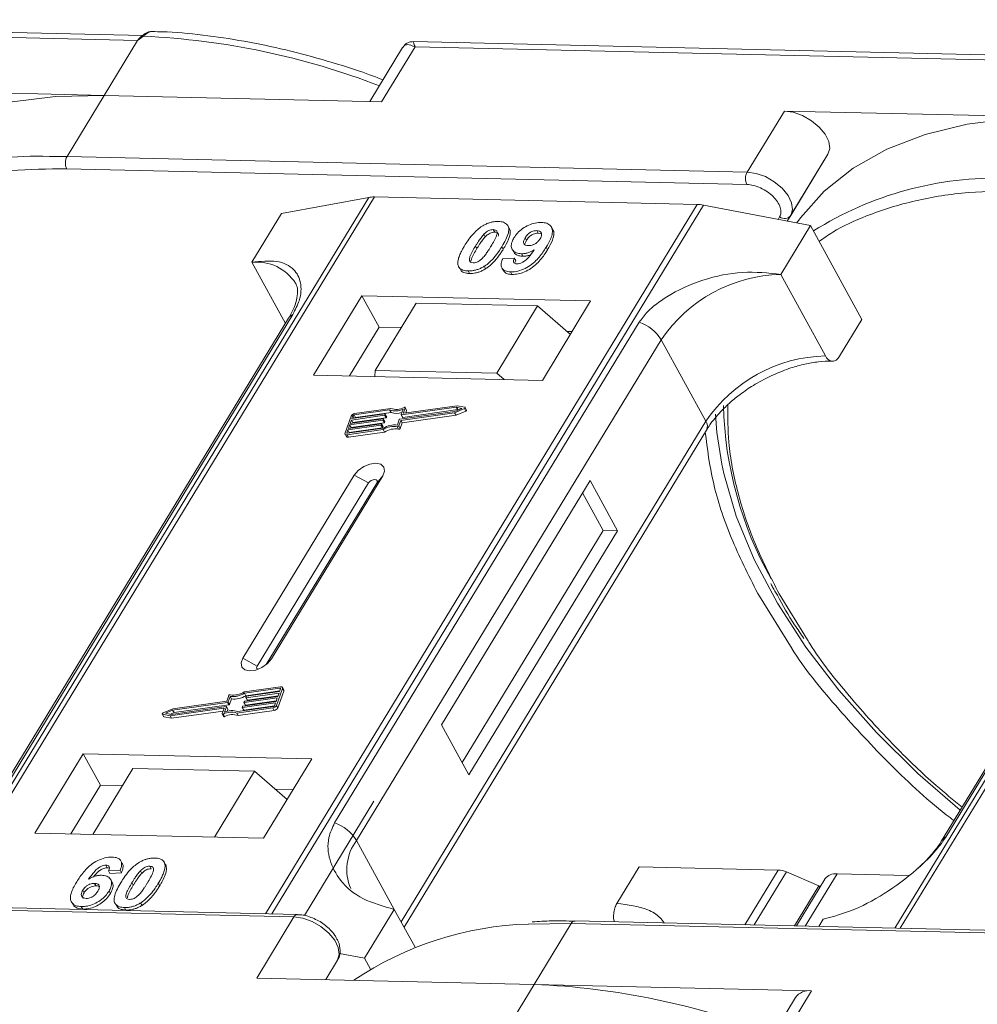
# Model space of a CAD drawing. Header units: millimetres. Extents: x -956 to 636, y -192 to 923.
# Tile 60 of 75: x 309 to 347, y 725 to 764. Entities that reach past the tile are written whole.
import ezdxf

# ---------------------------------------------------------------- set-up
doc = ezdxf.new("R2010")
doc.units = ezdxf.units.MM

msp = doc.modelspace()

# ---------------------------------------------------------------- linework, layer by layer
at = {"color": 7, "linetype": 'Continuous', "lineweight": 15}
for p, q in [((313.938, 763.548), (286.309, 764.182)), ((286.387, 763.974), (313.733, 763.347)), ((313.733, 763.347), (312.389, 761.137)), ((313.972, 763.515), (313.733, 763.347)), ((324.387, 763.061), (323.067, 760.892)), ((323.543, 760.881), (324.888, 763.091)), ((352.439, 762.665), (324.81, 763.299)), ((324.888, 763.091), (352.234, 762.463)), ((312.389, 761.137), (301.234, 761.393)), ((310.895, 758.682), (312.389, 761.137)), ((312.389, 761.137), (323.543, 760.881)), ((339.735, 760.509), (338.241, 758.054)), ((350.89, 760.254), (339.735, 760.509)), ((310.895, 758.682), (310.184, 758.687)), ((338.241, 758.054), (310.895, 758.682)), ((341.49, 758.769), (339.855, 756.082)), ((339.996, 756.314), (341.49, 758.769)), ((310.883, 758.184), (338.23, 757.557)), ((323.026, 757.037), (305.681, 728.533)), ((305.897, 728.528), (323.254, 757.054)), ((319.524, 756.392), (323.026, 757.037)), ((323.254, 757.054), (336.228, 756.756)), ((336.228, 756.756), (318.87, 728.23)), ((319.136, 728.224), (336.481, 756.728)), ((336.481, 756.728), (340.786, 755.904)), ((319.524, 756.392), (318.329, 754.428)), ((339.546, 756.251), (339.486, 756.153)), ((339.855, 756.083), (339.996, 756.314)), ((328.673, 755.798), (328.618, 755.899)), ((330.423, 755.746), (330.368, 755.847)), ((339.591, 753.94), (340.786, 755.904)), ((340.786, 755.904), (342.855, 752.122)), ((361.527, 756.153), (344.183, 727.65)), ((344.398, 727.645), (361.755, 756.17)), ((327.657, 755.555), (327.713, 755.454)), ((328.035, 755.741), (328.09, 755.641)), ((329.838, 755.6), (329.783, 755.701)), ((329.838, 755.6), (329.94, 755.58)), ((327.32, 755.082), (327.375, 754.981)), ((328.434, 754.953), (328.378, 755.054)), ((329.315, 755.414), (329.37, 755.313)), ((328.791, 754.95), (328.847, 754.849)), ((329.164, 754.771), (329.219, 754.67)), ((330.212, 754.929), (330.157, 755.03)), ((318.329, 754.428), (319.674, 751.968)), ((327.669, 754.267), (327.724, 754.166)), ((328.411, 754.567), (328.878, 754.599)), ((328.878, 754.599), (328.934, 754.498)), ((326.684, 754.189), (326.739, 754.088)), ((327.024, 754.079), (327.079, 753.979)), ((328.383, 754.195), (328.438, 754.094)), ((328.73, 754.04), (328.785, 753.939)), ((341.384, 750.662), (339.591, 753.94)), ((322.753, 753.082), (320.811, 749.89)), ((331.948, 752.871), (322.753, 753.082)), ((322.753, 753.082), (323.443, 751.821)), ((324.931, 752.783), (323.288, 750.082)), ((329.816, 752.671), (324.931, 752.783)), ((328.172, 749.97), (329.816, 752.671)), ((329.816, 752.671), (331.131, 751.529)), ((330.006, 749.679), (331.948, 752.871)), ((307.727, 732.201), (319.977, 752.333)), ((319.806, 752.184), (307.555, 732.052)), ((333.9, 752.014), (321.65, 731.881)), ((341.959, 750.649), (342.855, 752.122)), ((323.443, 751.821), (322.248, 749.857)), ((324.334, 751.801), (323.443, 751.821)), ((331.201, 751.643), (330.995, 751.648)), ((322.536, 731.18), (334.787, 751.312)), ((336.58, 748.034), (334.787, 751.312)), ((358.307, 751.301), (346.057, 731.168)), ((346.228, 731.317), (358.478, 751.45)), ((320.811, 749.89), (330.006, 749.679)), ((323.288, 750.082), (323.269, 749.834)), ((328.172, 749.97), (323.288, 750.082)), ((328.467, 749.715), (328.172, 749.97)), ((322.349, 748.141), (323.678, 748.329)), ((323.867, 748.491), (322.437, 748.288)), ((323.911, 748.551), (322.457, 748.345)), ((322.492, 748.187), (323.923, 748.39)), ((323.691, 748.318), (323.681, 748.29)), ((323.746, 748.224), (323.691, 748.325)), ((323.746, 748.217), (323.691, 748.318)), ((323.923, 748.39), (323.867, 748.491)), ((324.278, 748.119), (326.486, 748.432)), ((324.313, 748.07), (326.48, 748.377)), ((324.326, 748.3), (324.405, 748.52)), ((326.547, 748.602), (324.339, 748.289)), ((324.394, 748.188), (326.602, 748.501)), ((324.42, 748.368), (324.493, 748.573)), ((324.426, 748.356), (324.42, 748.368)), ((326.582, 748.661), (324.433, 748.356)), ((324.548, 748.487), (324.493, 748.587)), ((324.493, 748.573), (324.548, 748.472)), ((324.511, 748.367), (324.548, 748.472)), ((326.48, 748.377), (326.873, 748.543)), ((326.535, 748.277), (326.48, 748.377)), ((326.486, 748.432), (326.775, 748.554)), ((326.535, 748.277), (326.929, 748.442)), ((326.775, 748.554), (326.547, 748.602)), ((326.602, 748.501), (326.547, 748.602)), ((326.892, 748.595), (326.582, 748.661)), ((326.602, 748.501), (326.634, 748.495)), ((326.873, 748.543), (326.929, 748.442)), ((326.96, 748.486), (326.905, 748.587)), ((322.317, 748.244), (322.072, 747.563)), ((322.207, 747.744), (323.535, 747.932)), ((323.586, 748.074), (322.258, 747.886)), ((322.278, 747.942), (323.606, 748.131)), ((322.329, 748.084), (322.278, 747.942)), ((322.313, 747.785), (323.641, 747.973)), ((323.657, 748.273), (322.329, 748.084)), ((322.384, 747.983), (322.329, 748.084)), ((322.39, 748.254), (322.349, 748.141)), ((322.374, 747.956), (322.384, 747.983)), ((322.384, 747.983), (323.713, 748.172)), ((322.445, 748.154), (322.39, 748.254)), ((322.437, 748.288), (322.492, 748.187)), ((323.548, 747.921), (323.538, 747.892)), ((323.603, 747.827), (323.548, 747.928)), ((323.548, 747.921), (323.603, 747.82)), ((323.641, 747.973), (323.586, 748.074)), ((323.62, 748.119), (323.609, 748.091)), ((323.665, 747.99), (323.609, 748.091)), ((323.675, 748.026), (323.619, 748.127)), ((323.675, 748.018), (323.62, 748.119)), ((323.713, 748.172), (323.657, 748.273)), ((323.665, 747.99), (323.675, 748.018)), ((323.736, 748.189), (323.681, 748.29)), ((323.736, 748.189), (323.746, 748.217)), ((324.176, 747.882), (324.255, 748.102)), ((324.234, 747.85), (324.313, 748.07)), ((324.289, 747.749), (324.368, 747.969)), ((324.368, 747.969), (324.313, 748.07)), ((324.326, 748.293), (324.381, 748.192)), ((336.58, 748.034), (324.33, 727.902)), ((324.394, 748.188), (324.339, 748.289)), ((324.368, 747.969), (326.535, 748.277)), ((322.074, 747.519), (322.129, 747.418)), ((322.186, 747.687), (322.146, 747.573)), ((322.146, 747.573), (322.158, 747.551)), ((322.152, 747.494), (323.605, 747.7)), ((322.172, 747.55), (323.602, 747.753)), ((323.515, 747.876), (322.186, 747.687)), ((322.242, 747.586), (322.186, 747.687)), ((322.258, 747.886), (322.207, 747.744)), ((322.207, 747.393), (323.66, 747.599)), ((322.232, 747.559), (322.242, 747.586)), ((322.242, 747.586), (323.57, 747.775)), ((322.313, 747.785), (322.258, 747.886)), ((322.303, 747.757), (322.313, 747.785)), ((323.57, 747.775), (323.515, 747.876)), ((323.593, 747.791), (323.538, 747.892)), ((323.593, 747.791), (323.603, 747.82)), ((323.66, 747.599), (323.605, 747.7)), ((324.172, 747.817), (324.227, 747.716)), ((324.289, 747.749), (324.234, 747.85)), ((324.444, 727.693), (336.607, 747.681)), ((322.207, 747.393), (322.152, 747.494)), ((322.443, 745.87), (317.962, 738.504)), ((323.02, 745.558), (318.538, 738.192)), ((318.906, 738.251), (323.347, 745.55)), ((319.111, 738.478), (323.593, 745.843)), ((322.443, 745.87), (323.02, 745.558)), ((323.593, 745.843), (323.347, 745.55)), ((331.925, 745.652), (325.949, 735.831)), ((333.029, 743.635), (331.925, 745.652)), ((332.454, 743.648), (331.626, 745.161)), ((326.777, 734.318), (332.454, 743.648)), ((327.053, 733.814), (333.029, 743.635)), ((333.029, 743.635), (332.454, 743.648)), ((338.664, 741.113), (340.046, 738.884)), ((340.663, 739.246), (339.526, 741.094)), ((318.538, 738.192), (317.962, 738.504)), ((319.111, 738.478), (318.96, 738.297)), ((319.476, 737.357), (318.023, 737.151)), ((319.456, 737.301), (318.025, 737.098)), ((319.311, 736.607), (319.555, 737.288)), ((319.441, 737.164), (319.482, 737.278)), ((319.477, 737.262), (319.456, 737.301)), ((319.609, 737.231), (319.554, 737.332)), ((319.555, 737.288), (319.61, 737.187)), ((317.394, 737.001), (317.315, 736.781)), ((317.452, 736.969), (317.373, 736.749)), ((317.428, 736.648), (317.507, 736.868)), ((317.507, 736.868), (317.452, 736.969)), ((319.35, 736.909), (318.021, 736.72)), ((318.08, 736.997), (318.025, 737.098)), ((318.042, 736.777), (319.37, 736.965)), ((318.079, 736.93), (318.09, 736.959)), ((318.08, 736.997), (319.451, 737.191)), ((318.08, 736.923), (318.135, 736.822)), ((319.421, 737.107), (318.093, 736.919)), ((318.148, 736.818), (318.093, 736.919)), ((318.113, 736.975), (319.441, 737.164)), ((318.148, 736.818), (319.38, 736.993)), ((319.299, 736.767), (319.35, 736.909)), ((319.366, 736.506), (319.61, 737.187)), ((319.37, 736.965), (319.421, 737.107)), ((315.148, 736.474), (314.754, 736.308)), ((315.046, 736.19), (317.195, 736.495)), ((315.081, 736.249), (317.289, 736.562)), ((317.35, 736.732), (315.142, 736.419)), ((317.315, 736.781), (315.148, 736.474)), ((315.197, 736.318), (317.405, 736.632)), ((317.208, 736.483), (317.134, 736.278)), ((317.205, 736.476), (317.195, 736.495)), ((317.302, 736.551), (317.223, 736.331)), ((317.357, 736.457), (317.302, 736.558)), ((317.357, 736.45), (317.302, 736.551)), ((317.327, 736.366), (317.357, 736.45)), ((317.405, 736.632), (317.35, 736.732)), ((317.428, 736.648), (317.373, 736.749)), ((317.717, 736.3), (319.17, 736.506)), ((317.76, 736.36), (319.191, 736.563)), ((317.937, 736.533), (317.947, 736.561)), ((317.937, 736.526), (317.992, 736.425)), ((319.278, 736.71), (317.95, 736.521)), ((318.005, 736.421), (317.95, 736.521)), ((317.97, 736.578), (319.299, 736.767)), ((318.005, 736.421), (319.237, 736.596)), ((318.008, 736.732), (318.018, 736.76)), ((318.008, 736.724), (318.063, 736.623)), ((318.076, 736.619), (318.021, 736.72)), ((318.076, 736.619), (319.308, 736.794)), ((319.17, 736.506), (319.225, 736.405)), ((319.237, 736.597), (319.278, 736.71)), ((319.366, 736.506), (319.311, 736.607)), ((314.723, 736.264), (314.778, 736.163)), ((314.735, 736.256), (315.046, 736.19)), ((314.791, 736.155), (314.735, 736.256)), ((314.791, 736.155), (315.101, 736.089)), ((315.142, 736.419), (314.853, 736.297)), ((314.853, 736.297), (315.081, 736.249)), ((315.101, 736.089), (315.046, 736.19)), ((315.049, 736.256), (315.197, 736.318)), ((315.101, 736.089), (317.172, 736.383)), ((315.197, 736.318), (315.142, 736.419)), ((317.135, 736.264), (317.19, 736.163)), ((317.233, 736.159), (317.178, 736.26)), ((317.772, 736.199), (317.717, 736.3)), ((317.772, 736.199), (319.225, 736.405)), ((325.949, 735.831), (327.053, 733.814)), ((311.549, 734.668), (309.607, 731.476)), ((320.743, 734.457), (311.549, 734.668)), ((311.549, 734.668), (312.239, 733.407)), ((318.801, 731.265), (320.743, 734.457)), ((313.547, 734.075), (311.934, 731.423)), ((313.547, 734.075), (318.432, 733.962)), ((316.819, 731.311), (318.432, 733.962)), ((318.432, 733.962), (319.747, 732.821)), ((312.239, 733.407), (311.044, 731.443)), ((313.129, 733.387), (312.239, 733.407)), ((319.996, 733.229), (319.257, 733.246)), ((323.234, 732.756), (320.44, 728.165)), ((309.607, 731.476), (318.801, 731.265)), ((322.536, 731.18), (324.054, 728.406)), ((312.458, 730.183), (312.513, 730.082)), ((313.116, 730.253), (313.061, 730.354)), ((314.221, 730.142), (314.276, 730.042)), ((314.765, 730.351), (314.76, 730.36)), ((314.823, 730.256), (314.879, 730.155)), ((333.002, 728.645), (333.898, 730.118)), ((333.898, 730.118), (339.486, 729.99)), ((313.033, 729.982), (312.566, 729.951)), ((312.566, 729.951), (312.621, 729.85)), ((312.621, 729.85), (313.088, 729.881)), ((313.033, 729.982), (313.088, 729.881)), ((313.899, 729.855), (313.844, 729.956)), ((339.486, 729.99), (338.146, 727.788)), ((339.821, 729.911), (338.523, 727.779)), ((339.821, 729.911), (341.125, 729.355)), ((340.575, 727.732), (341.855, 729.836)), ((344.716, 729.77), (341.855, 729.836)), ((312.006, 729.453), (312.062, 729.352)), ((312.708, 729.496), (312.653, 729.597)), ((313.505, 729.481), (313.56, 729.381)), ((314.566, 729.457), (314.621, 729.356)), ((340.144, 727.742), (341.125, 729.355)), ((341.367, 729.628), (340.218, 727.741)), ((341.161, 729.29), (341.125, 729.355)), ((311.527, 729.177), (311.583, 729.076)), ((312.583, 729.144), (312.638, 729.043)), ((292.668, 728.728), (320.015, 728.101)), ((320.161, 728.201), (292.814, 728.828)), ((311.075, 728.704), (311.13, 728.603)), ((311.47, 728.52), (311.526, 728.419)), ((312.825, 728.651), (312.88, 728.55)), ((313.855, 728.668), (313.911, 728.567)), ((313.21, 728.48), (313.265, 728.38)), ((324.054, 728.406), (322.858, 726.442)), ((324.054, 728.406), (324.887, 726.882)), ((320.015, 728.101), (318.521, 725.646)), ((329.442, 727.814), (331.17, 727.845)), ((329.676, 725.39), (331.17, 727.845)), ((331.17, 727.845), (358.516, 727.218)), ((358.662, 727.317), (331.316, 727.945)), ((341.116, 727.72), (341.293, 728.011)), ((321.848, 726.635), (322.858, 726.442)), ((321.77, 726.361), (321.296, 725.582)), ((321.296, 725.582), (321.77, 726.361)), ((322.858, 726.442), (323.098, 726.005)), ((318.521, 725.646), (329.676, 725.39)), ((329.676, 725.39), (328.331, 723.18)), ((340.831, 725.134), (329.676, 725.39)), ((339.486, 722.924), (340.831, 725.134)), ((340.18, 724.857), (338.685, 722.401))]:
    msp.add_line(p, q, dxfattribs=at)
at = {"color": 7, "linetype": 'Continuous', "lineweight": 15, "flags": 128}
for points in [[(313.972, 763.515), (313.959, 763.523), (313.947, 763.529), (313.937, 763.533), (313.927, 763.535), (313.92, 763.534), (313.914, 763.531), (313.91, 763.526), (313.908, 763.519)], [(312.389, 761.137), (310.427, 761.091), (308.588, 760.86), (306.892, 760.447), (305.358, 759.856), (304.001, 759.094), (302.838, 758.17), (301.881, 757.093), (301.738, 756.892)], [(341.49, 758.769), (341.56, 759.002), (341.522, 759.278), (341.376, 759.573), (341.137, 759.862), (340.825, 760.12), (340.466, 760.325), (340.092, 760.458), (339.735, 760.509)], [(350.89, 760.254), (348.928, 760.207), (347.089, 759.976), (345.393, 759.563), (343.859, 758.973), (342.503, 758.211), (341.34, 757.287), (340.383, 756.21), (340.239, 756.009)], [(339.996, 756.314), (340.067, 756.547), (340.028, 756.823), (339.883, 757.118), (339.643, 757.407), (339.331, 757.665), (338.973, 757.87), (338.598, 758.003), (338.241, 758.054)], [(323.678, 748.329), (323.681, 748.33), (323.684, 748.329), (323.687, 748.329), (323.689, 748.327), (323.691, 748.325), (323.691, 748.323), (323.692, 748.321), (323.691, 748.318)], [(324.339, 748.289), (324.336, 748.289), (324.332, 748.289), (324.33, 748.29), (324.328, 748.291), (324.326, 748.293), (324.325, 748.295), (324.325, 748.298), (324.326, 748.3)], [(324.433, 748.356), (324.429, 748.356), (324.426, 748.356), (324.423, 748.357), (324.421, 748.358), (324.42, 748.36), (324.419, 748.362), (324.419, 748.365), (324.42, 748.368)], [(324.45, 748.591), (324.46, 748.594), (324.469, 748.596), (324.478, 748.596), (324.485, 748.594), (324.49, 748.591), (324.494, 748.586), (324.495, 748.58), (324.493, 748.573)], [(326.892, 748.595), (326.9, 748.592), (326.905, 748.587), (326.907, 748.58), (326.905, 748.572), (326.901, 748.564), (326.893, 748.556), (326.884, 748.549), (326.873, 748.543)], [(326.929, 748.442), (326.939, 748.448), (326.949, 748.455), (326.956, 748.463), (326.96, 748.471), (326.962, 748.479), (326.96, 748.486)], [(337.218, 746.313), (337.024, 747.587), (336.973, 748.325)], [(323.535, 747.932), (323.539, 747.933), (323.542, 747.932), (323.544, 747.931), (323.546, 747.93), (323.548, 747.928), (323.549, 747.926), (323.549, 747.923), (323.548, 747.921)], [(323.606, 748.131), (323.61, 748.131), (323.613, 748.131), (323.616, 748.13), (323.618, 748.129), (323.619, 748.127), (323.62, 748.125), (323.62, 748.122), (323.62, 748.119)], [(322.152, 747.494), (322.131, 747.492), (322.112, 747.494), (322.096, 747.499), (322.083, 747.507), (322.074, 747.518), (322.069, 747.532), (322.069, 747.547), (322.072, 747.563)], [(322.146, 747.573), (322.144, 747.568), (322.145, 747.563), (322.146, 747.559), (322.149, 747.555), (322.153, 747.552), (322.159, 747.55), (322.165, 747.55), (322.172, 747.55)], [(323.593, 745.843), (323.663, 746.032), (323.636, 746.194), (323.514, 746.305), (323.317, 746.348), (323.074, 746.315), (322.823, 746.213), (322.602, 746.057), (322.443, 745.87)], [(346.802, 732.392), (345.1, 733.873), (343.435, 735.516), (341.93, 737.216), (340.601, 738.955), (339.463, 740.715), (338.528, 742.476), (337.804, 744.221), (337.301, 745.931), (337.218, 746.313)], [(323.347, 745.55), (323.368, 745.604), (323.36, 745.65), (323.325, 745.682), (323.269, 745.694), (323.2, 745.685), (323.128, 745.656), (323.065, 745.611), (323.02, 745.558)], [(317.962, 738.504), (317.891, 738.315), (317.919, 738.153), (318.04, 738.042), (318.237, 738), (318.48, 738.032), (318.731, 738.134), (318.953, 738.291), (319.111, 738.478)], [(318.538, 738.192), (318.518, 738.138), (318.526, 738.092), (318.56, 738.061), (318.564, 738.059)], [(319.482, 737.278), (319.483, 737.283), (319.483, 737.288), (319.481, 737.292), (319.478, 737.296), (319.474, 737.299), (319.469, 737.301), (319.462, 737.301), (319.456, 737.301)], [(319.476, 737.357), (319.497, 737.359), (319.516, 737.357), (319.532, 737.352), (319.545, 737.344), (319.554, 737.333), (319.559, 737.319), (319.559, 737.304), (319.555, 737.288)], [(318.093, 736.919), (318.089, 736.918), (318.086, 736.919), (318.083, 736.92), (318.081, 736.921), (318.08, 736.923), (318.079, 736.925), (318.079, 736.928), (318.079, 736.93)], [(317.195, 736.495), (317.198, 736.495), (317.202, 736.495), (317.204, 736.494), (317.206, 736.493), (317.208, 736.491), (317.209, 736.489), (317.209, 736.486), (317.208, 736.483)], [(317.289, 736.562), (317.292, 736.562), (317.295, 736.562), (317.298, 736.561), (317.3, 736.56), (317.302, 736.558), (317.302, 736.556), (317.302, 736.553), (317.302, 736.551)], [(317.95, 736.521), (317.946, 736.521), (317.943, 736.522), (317.941, 736.522), (317.938, 736.524), (317.937, 736.526), (317.936, 736.528), (317.936, 736.53), (317.937, 736.533)], [(318.021, 736.72), (318.018, 736.72), (318.015, 736.72), (318.012, 736.721), (318.01, 736.722), (318.008, 736.724), (318.008, 736.726), (318.007, 736.729), (318.008, 736.732)], [(314.735, 736.256), (314.728, 736.259), (314.723, 736.264), (314.721, 736.271), (314.723, 736.279), (314.727, 736.287), (314.734, 736.295), (314.744, 736.302), (314.754, 736.308)], [(317.178, 736.26), (317.168, 736.256), (317.159, 736.255), (317.15, 736.255), (317.143, 736.257), (317.137, 736.26), (317.134, 736.265), (317.133, 736.271), (317.134, 736.278)], [(317.19, 736.163), (317.193, 736.159), (317.198, 736.156), (317.205, 736.154), (317.214, 736.154), (317.223, 736.156), (317.233, 736.159)], [(320.015, 728.101), (320.372, 728.05), (320.746, 727.916), (321.105, 727.712), (321.417, 727.454), (321.656, 727.165), (321.802, 726.87), (321.84, 726.594), (321.77, 726.361)]]:
    msp.add_lwpolyline(points, dxfattribs=at)
at = {"color": 7, "linetype": 'Continuous', "lineweight": 15}
for centre, radius, start, end in [((312.616, 733.461), 30.085, 68.8867, 87.4164), ((309.746, 744.945), 13.749, 88.173, 122.2769), ((311.369, 758.422), 0.541, 151.2883, 206.0774), ((338.715, 757.794), 0.541, 151.2883, 206.0774), ((348.247, 744.061), 13.749, 88.173, 122.2769), ((323.222, 755.931), 1.123, 88.3644, 100.0749), ((336.186, 755.218), 1.539, 78.9596, 88.4511), ((339.739, 756.512), 0.325, 233.4992, 322.3259), ((318.521, 752.582), 1.856, 32.7281, 95.9449), ((339.725, 747.99), 5.951, 91.2925, 146.0732), ((320.135, 751.978), 0.389, 114.0472, 148.0355), ((333.387, 750.454), 1.642, 31.4947, 71.765), ((341.518, 744.712), 5.951, 91.2925, 146.0732), ((322.481, 748.163), 0.183, 97.4207, 153.8527), ((324.1, 749.178), 0.726, 251.2927, 294.8085), ((324.136, 749.166), 0.655, 249.8549, 298.6145), ((324.148, 749.032), 0.68, 250.6487, 287.8017), ((324.533, 748.479), 0.0171, 336.1246, 26.8104), ((352.342, 749.057), 15.062, 181.473, 209.2705), ((322.445, 748.228), 0.0609, 97.4207, 153.8527), ((322.5, 748.126), 0.0615, 97.5763, 152.4403), ((323.582, 748.104), 0.0305, 277.4207, 333.8527), ((323.637, 748.003), 0.0305, 277.4207, 333.8527), ((323.653, 748.303), 0.0305, 277.4207, 333.8527), ((323.667, 748.022), 0.00882, 336.9348, 26.0002), ((323.709, 748.202), 0.0305, 277.4207, 333.8527), ((323.738, 748.22), 0.00882, 336.9348, 26.0002), ((324.282, 748.088), 0.0305, 97.4207, 153.8527), ((324.391, 748.199), 0.0119, 216.6597, 287.1115), ((336.307, 747.836), 0.338, 332.7392, 35.9387), ((323.511, 747.906), 0.0305, 277.4207, 333.8527), ((323.566, 747.805), 0.0305, 277.4207, 333.8527), ((324.085, 746.948), 0.939, 84.4424, 120.9301), ((323.595, 747.823), 0.00882, 336.9348, 26.0002), ((324.039, 747.03), 0.798, 80.3986, 122.9491), ((324.094, 746.929), 0.798, 80.3986, 122.9491), ((324.181, 747.875), 0.0589, 261.7629, 334.647), ((324.236, 747.774), 0.0589, 261.7629, 334.647), ((322.186, 747.461), 0.0713, 216.6597, 287.1115), ((319.562, 737.208), 0.0529, 336.9348, 26.0002), ((317.447, 736.976), 0.0589, 81.7629, 154.647), ((317.543, 737.903), 0.939, 264.4424, 300.9301), ((317.589, 737.821), 0.798, 260.3986, 302.9491), ((317.598, 737.802), 0.939, 264.4424, 300.9301), ((318.117, 736.945), 0.0305, 97.4207, 153.8527), ((318.144, 736.829), 0.0119, 216.6597, 287.1115), ((317.346, 736.763), 0.0305, 277.4207, 333.8527), ((317.349, 736.453), 0.00882, 336.9348, 26.0002), ((317.401, 736.662), 0.0305, 277.4207, 333.8527), ((317.974, 736.548), 0.0305, 97.4207, 153.8527), ((318.002, 736.432), 0.0119, 216.6597, 287.1115), ((318.046, 736.747), 0.0305, 97.4207, 153.8527), ((318.073, 736.631), 0.0119, 216.6597, 287.1115), ((319.147, 736.688), 0.183, 277.4207, 333.8527), ((319.183, 736.623), 0.0609, 277.4207, 333.8527), ((319.202, 736.587), 0.183, 277.4207, 333.8527), ((314.793, 736.172), 0.017, 210.2186, 262.8226), ((317.491, 735.685), 0.655, 69.8549, 118.6145), ((317.527, 735.673), 0.726, 71.2927, 114.8085), ((317.547, 735.584), 0.655, 69.8549, 118.6145), ((321.136, 730.322), 1.642, 31.4947, 71.765), ((346.386, 730.962), 0.389, 114.0436, 148.1804), ((324.093, 730.009), 1.948, 143.0587, 202.974), ((339.446, 729.067), 0.924, 66.0507, 87.522), ((341.791, 729.309), 0.531, 83.0653, 142.99), ((320.169, 728.033), 0.168, 92.0598, 156.0028), ((329.817, 714.642), 13.177, 91.6287, 124.0831), ((331.329, 727.768), 0.177, 94.3757, 154.3004), ((328.414, 695.105), 30.311, 68.9709, 87.6149), ((340.738, 724.448), 0.692, 82.2958, 143.7595)]:
    msp.add_arc(centre, radius, start, end, dxfattribs=at)
msp.add_open_spline([(313.733, 763.347), (313.759, 763.385), (313.812, 763.461), (313.876, 763.5), (313.908, 763.519)], degree=3, dxfattribs=at)
for points, knots in [([(313.92, 763.534), (313.909, 763.527), (313.889, 763.512), (313.869, 763.496), (313.859, 763.489)], [0, 0, 0, 0, 0.518796, 1, 1, 1, 1]), ([(314.304, 763.709), (314.269, 763.707), (314.194, 763.702), (314.059, 763.643), (313.969, 763.574), (313.914, 763.531)], [0, 0, 0, 0, 0.249637, 0.538323, 1, 1, 1, 1]), ([(314.337, 763.71), (314.334, 763.711), (314.302, 763.72), (314.237, 763.701), (314.147, 763.662), (314.059, 763.597), (313.999, 763.541), (313.972, 763.515)], [0, 0, 0, 0, 0.0330436, 0.2854264, 0.5318753, 0.785768, 1, 1, 1, 1]), ([(323.598, 761.764), (323.394, 761.842), (322.647, 762.128), (321.339, 762.537), (319.678, 762.985), (318.004, 763.336), (316.344, 763.575), (315.115, 763.697), (314.463, 763.701), (314.337, 763.702)], [0, 0, 0, 0, 0.0642572, 0.235538, 0.4114542, 0.5906981, 0.772379, 0.9558843, 1, 1, 1, 1]), ([(324.888, 763.091), (324.776, 763.136), (324.603, 763.206), (324.447, 763.152), (324.39, 763.061), (324.365, 763.02)], [0, 0, 0, 0, 0.498413, 0.772928, 1, 1, 1, 1]), ([(324.809, 763.299), (324.757, 763.296), (324.669, 763.29), (324.522, 763.222), (324.455, 763.145), (324.419, 763.103)], [0, 0, 0, 0, 0.389383, 0.666862, 1, 1, 1, 1]), ([(324.809, 763.294), (324.809, 763.295), (324.809, 763.314), (324.827, 763.248), (324.868, 763.143), (324.888, 763.091)], [0, 0, 0, 0, 0.044603, 0.521109, 1, 1, 1, 1]), ([(302.635, 756.148), (302.813, 756.275), (303.38, 756.678), (304.65, 757.257), (306.456, 757.822), (308.587, 758.165), (310.125, 758.178), (310.883, 758.184)], [0, 0, 0, 0, 0.088375, 0.281114, 0.527622, 0.767417, 1, 1, 1, 1]), ([(338.23, 757.557), (338.316, 757.549), (338.492, 757.532), (338.781, 757.427), (339.055, 757.27), (339.29, 757.075), (339.472, 756.857), (339.583, 756.631), (339.616, 756.417), (339.569, 756.306), (339.546, 756.251)], [0, 0, 0, 0, 0.1222496, 0.25, 0.3777504, 0.5, 0.6222496, 0.75, 0.8777504, 1, 1, 1, 1]), ([(341.136, 755.264), (341.314, 755.391), (341.881, 755.795), (343.152, 756.374), (344.957, 756.938), (347.088, 757.282), (348.627, 757.294), (349.384, 757.301)], [0, 0, 0, 0, 0.088375, 0.281114, 0.527622, 0.767417, 1, 1, 1, 1]), ([(326.878, 755.092), (326.919, 755.158), (327.013, 755.307), (327.212, 755.565), (327.419, 755.771), (327.572, 755.87), (327.589, 755.881)], [0, 0, 0, 0, 0.236731, 0.537555, 0.949668, 1, 1, 1, 1]), ([(327.589, 755.881), (327.629, 755.905), (327.711, 755.954), (327.843, 756.009), (327.976, 756.047), (328.085, 756.063), (328.171, 756.069), (328.213, 756.069), (328.234, 756.069)], [0, 0, 0, 0, 0.193776, 0.3936, 0.587864, 0.788908, 0.894169, 1, 1, 1, 1]), ([(328.234, 756.069), (328.309, 756.062), (328.459, 756.048), (328.602, 755.946), (328.67, 755.799), (328.636, 755.5), (328.488, 755.243), (328.378, 755.054)], [0, 0, 0, 0, 0.147566, 0.296688, 0.431278, 0.580404, 1, 1, 1, 1]), ([(328.861, 755.405), (328.906, 755.471), (328.995, 755.603), (329.205, 755.787), (329.454, 755.929), (329.725, 756.02), (329.889, 756.026), (329.974, 756.029)], [0, 0, 0, 0, 0.197927, 0.397728, 0.597413, 0.790584, 1, 1, 1, 1]), ([(329.974, 756.029), (330.048, 756.022), (330.198, 756.008), (330.345, 755.904), (330.421, 755.75), (330.399, 755.484), (330.278, 755.233), (330.174, 755.059), (330.157, 755.03)], [0, 0, 0, 0, 0.148288, 0.297745, 0.443713, 0.607791, 0.934708, 1, 1, 1, 1]), ([(327.32, 755.082), (327.34, 755.115), (327.381, 755.18), (327.438, 755.269), (327.492, 755.348), (327.542, 755.417), (327.595, 755.487), (327.637, 755.532), (327.657, 755.555)], [0, 0, 0, 0, 0.205942, 0.411959, 0.558149, 0.704502, 0.851801, 1, 1, 1, 1]), ([(327.375, 754.981), (327.395, 755.014), (327.436, 755.079), (327.493, 755.168), (327.547, 755.247), (327.597, 755.316), (327.65, 755.386), (327.692, 755.431), (327.713, 755.454)], [0, 0, 0, 0, 0.2059417, 0.4119594, 0.558149, 0.7045024, 0.8518015, 1, 1, 1, 1]), ([(327.657, 755.555), (327.692, 755.588), (327.747, 755.643), (327.847, 755.703), (327.938, 755.734), (327.999, 755.741), (328.031, 755.741), (328.035, 755.741)], [0, 0, 0, 0, 0.334804, 0.542561, 0.750382, 0.970721, 1, 1, 1, 1]), ([(327.713, 755.454), (327.747, 755.487), (327.802, 755.542), (327.902, 755.602), (327.993, 755.633), (328.055, 755.64), (328.086, 755.64), (328.09, 755.641)], [0, 0, 0, 0, 0.334804, 0.542561, 0.750382, 0.970721, 1, 1, 1, 1]), ([(328.035, 755.741), (328.066, 755.738), (328.122, 755.732), (328.175, 755.692), (328.195, 755.618), (328.168, 755.482), (328.071, 755.289), (327.983, 755.142), (327.939, 755.068)], [0, 0, 0, 0, 0.104614, 0.188814, 0.273512, 0.444127, 0.719481, 1, 1, 1, 1]), ([(328.09, 755.641), (328.121, 755.637), (328.177, 755.631), (328.229, 755.591), (328.248, 755.537), (328.238, 755.495), (328.233, 755.473)], [0, 0, 0, 0, 0.293658, 0.530016, 0.767769, 1, 1, 1, 1]), ([(328.434, 754.953), (328.472, 755.018), (328.592, 755.223), (328.708, 755.493), (328.726, 755.715), (328.677, 755.776), (328.663, 755.792)], [0, 0, 0, 0, 0.220552, 0.687786, 0.91457, 1, 1, 1, 1]), ([(329.315, 755.414), (329.343, 755.456), (329.388, 755.524), (329.484, 755.611), (329.579, 755.663), (329.683, 755.697), (329.747, 755.7), (329.783, 755.701)], [0, 0, 0, 0, 0.2913202, 0.4655393, 0.6416315, 0.798664, 1, 1, 1, 1]), ([(329.37, 755.313), (329.398, 755.356), (329.443, 755.423), (329.54, 755.51), (329.634, 755.562), (329.739, 755.596), (329.803, 755.599), (329.838, 755.6)], [0, 0, 0, 0, 0.29132, 0.465539, 0.641632, 0.798664, 1, 1, 1, 1]), ([(329.783, 755.701), (329.82, 755.697), (329.895, 755.688), (329.96, 755.628), (329.986, 755.549), (329.965, 755.459), (329.932, 755.399), (329.917, 755.372)], [0, 0, 0, 0, 0.207955, 0.420406, 0.62732, 0.827707, 1, 1, 1, 1]), ([(330.212, 754.929), (330.25, 754.995), (330.366, 755.193), (330.469, 755.46), (330.475, 755.671), (330.425, 755.728), (330.414, 755.74)], [0, 0, 0, 0, 0.2271221, 0.6848597, 0.9348975, 1, 1, 1, 1]), ([(326.621, 754.293), (326.614, 754.32), (326.601, 754.375), (326.61, 754.493), (326.65, 754.645), (326.722, 754.812), (326.8, 754.961), (326.852, 755.048), (326.878, 755.092)], [0, 0, 0, 0, 0.1184406, 0.2393457, 0.4595932, 0.6849248, 0.8422399, 1, 1, 1, 1]), ([(327.223, 754.407), (327.186, 754.412), (327.127, 754.42), (327.079, 754.465), (327.065, 754.541), (327.094, 754.677), (327.194, 754.869), (327.278, 755.011), (327.32, 755.082)], [0, 0, 0, 0, 0.1253702, 0.2022903, 0.2791788, 0.4647576, 0.7305818, 1, 1, 1, 1]), ([(327.939, 755.068), (327.919, 755.035), (327.878, 754.97), (327.821, 754.881), (327.767, 754.802), (327.716, 754.732), (327.663, 754.662), (327.621, 754.616), (327.6, 754.594)], [0, 0, 0, 0, 0.20527, 0.410616, 0.55715, 0.703844, 0.851471, 1, 1, 1, 1]), ([(328.378, 755.054), (328.337, 754.988), (328.244, 754.839), (328.048, 754.586), (327.843, 754.381), (327.691, 754.281), (327.669, 754.267)], [0, 0, 0, 0, 0.237281, 0.538591, 0.932677, 1, 1, 1, 1]), ([(329.164, 754.771), (329.09, 754.779), (328.941, 754.794), (328.804, 754.905), (328.741, 755.059), (328.768, 755.235), (328.833, 755.353), (328.861, 755.405)], [0, 0, 0, 0, 0.210189, 0.421773, 0.623603, 0.837034, 1, 1, 1, 1]), ([(329.438, 755.096), (329.4, 755.1), (329.331, 755.107), (329.266, 755.155), (329.241, 755.221), (329.257, 755.311), (329.293, 755.376), (329.315, 755.414)], [0, 0, 0, 0, 0.213937, 0.398075, 0.583091, 0.751666, 1, 1, 1, 1]), ([(329.304, 755.136), (329.306, 755.157), (329.312, 755.213), (329.347, 755.274), (329.37, 755.313)], [0, 0, 0, 0, 0.366323, 1, 1, 1, 1]), ([(329.917, 755.372), (329.89, 755.333), (329.846, 755.268), (329.746, 755.186), (329.644, 755.134), (329.536, 755.1), (329.471, 755.097), (329.438, 755.096)], [0, 0, 0, 0, 0.2673945, 0.4472142, 0.6271221, 0.8130653, 1, 1, 1, 1]), ([(327.137, 754.475), (327.14, 754.502), (327.152, 754.595), (327.251, 754.769), (327.334, 754.91), (327.375, 754.981)], [0, 0, 0, 0, 0.166989, 0.580698, 1, 1, 1, 1]), ([(327.724, 754.166), (327.763, 754.192), (327.841, 754.245), (327.971, 754.356), (328.11, 754.499), (328.238, 754.66), (328.345, 754.812), (328.404, 754.906), (328.434, 754.953)], [0, 0, 0, 0, 0.118595, 0.239509, 0.447458, 0.659935, 0.829685, 1, 1, 1, 1]), ([(330.157, 755.03), (330.115, 754.965), (329.99, 754.768), (329.772, 754.496), (329.46, 754.25), (329.171, 754.106), (328.917, 754.043), (328.78, 754.041), (328.73, 754.04)], [0, 0, 0, 0, 0.142337, 0.429127, 0.589943, 0.751205, 0.909895, 1, 1, 1, 1]), ([(328.785, 753.939), (328.866, 753.942), (329.027, 753.949), (329.295, 754.036), (329.559, 754.179), (329.861, 754.43), (330.064, 754.693), (330.182, 754.881), (330.212, 754.929)], [0, 0, 0, 0, 0.14324, 0.28761, 0.430449, 0.591135, 0.89544, 1, 1, 1, 1]), ([(328.856, 754.854), (328.867, 754.831), (328.9, 754.755), (329.029, 754.687), (329.163, 754.675), (329.219, 754.67)], [0, 0, 0, 0, 0.20752, 0.66568, 1, 1, 1, 1]), ([(328.986, 754.366), (329.019, 754.368), (329.084, 754.372), (329.201, 754.419), (329.333, 754.5), (329.504, 754.677), (329.608, 754.824), (329.679, 754.926)], [0, 0, 0, 0, 0.112015, 0.224355, 0.367768, 0.565827, 1, 1, 1, 1]), ([(329.679, 754.926), (329.638, 754.902), (329.555, 754.855), (329.444, 754.813), (329.355, 754.79), (329.29, 754.777), (329.226, 754.771), (329.185, 754.771), (329.164, 754.771)], [0, 0, 0, 0, 0.243491, 0.496266, 0.61821, 0.741704, 0.870158, 1, 1, 1, 1]), ([(329.219, 754.67), (329.258, 754.671), (329.339, 754.672), (329.445, 754.696), (329.507, 754.718), (329.525, 754.724)], [0, 0, 0, 0, 0.409454, 0.83528, 1, 1, 1, 1]), ([(319.977, 752.333), (320.071, 752.521), (320.312, 753.001), (320.322, 753.637), (320.038, 754.201), (319.386, 754.533), (318.68, 754.463), (318.329, 754.428)], [0, 0, 0, 0, 0.125713, 0.321276, 0.524466, 0.763484, 1, 1, 1, 1]), ([(327.024, 754.079), (326.986, 754.081), (326.91, 754.085), (326.809, 754.11), (326.723, 754.15), (326.669, 754.201), (326.637, 754.25), (326.626, 754.279), (326.621, 754.293)], [0, 0, 0, 0, 0.192635, 0.388697, 0.582015, 0.783044, 0.890959, 1, 1, 1, 1]), ([(327.669, 754.267), (327.628, 754.243), (327.546, 754.194), (327.415, 754.139), (327.281, 754.101), (327.173, 754.085), (327.087, 754.079), (327.045, 754.079), (327.024, 754.079)], [0, 0, 0, 0, 0.193769, 0.393564, 0.587886, 0.789131, 0.894283, 1, 1, 1, 1]), ([(327.6, 754.594), (327.566, 754.56), (327.511, 754.506), (327.412, 754.446), (327.322, 754.415), (327.26, 754.407), (327.228, 754.407), (327.223, 754.407)], [0, 0, 0, 0, 0.333678, 0.540413, 0.747264, 0.961209, 1, 1, 1, 1]), ([(328.73, 754.04), (328.655, 754.048), (328.52, 754.061), (328.394, 754.154), (328.338, 754.295), (328.362, 754.442), (328.401, 754.541), (328.411, 754.567)], [0, 0, 0, 0, 0.2427882, 0.4388655, 0.6348012, 0.9009361, 1, 1, 1, 1]), ([(328.878, 754.599), (328.862, 754.559), (328.837, 754.499), (328.846, 754.427), (328.883, 754.387), (328.934, 754.37), (328.972, 754.367), (328.986, 754.366)], [0, 0, 0, 0, 0.3447142, 0.5290593, 0.7142089, 0.8921959, 1, 1, 1, 1]), ([(328.902, 754.385), (328.904, 754.405), (328.907, 754.442), (328.926, 754.481), (328.934, 754.498)], [0, 0, 0, 0, 0.569737, 1, 1, 1, 1]), ([(326.742, 754.09), (326.751, 754.079), (326.78, 754.048), (326.853, 754.013), (326.937, 753.991), (327.015, 753.981), (327.058, 753.979), (327.079, 753.979)], [0, 0, 0, 0, 0.143925, 0.415852, 0.697483, 0.848301, 1, 1, 1, 1]), ([(327.079, 753.979), (327.118, 753.979), (327.197, 753.979), (327.323, 753.998), (327.456, 754.034), (327.568, 754.079), (327.658, 754.126), (327.702, 754.153), (327.724, 754.166)], [0, 0, 0, 0, 0.193594, 0.390501, 0.584817, 0.78683, 0.892868, 1, 1, 1, 1]), ([(328.44, 754.096), (328.469, 754.057), (328.524, 753.984), (328.663, 753.946), (328.754, 753.941), (328.785, 753.939)], [0, 0, 0, 0, 0.4158523, 0.8021376, 1, 1, 1, 1]), ([(339.591, 753.94), (339.086, 753.995), (338.077, 754.104), (336.44, 753.765), (335.133, 753.165), (334.283, 752.536), (334.004, 752.155), (333.9, 752.014)], [0, 0, 0, 0, 0.249096, 0.498243, 0.745205, 0.90541, 1, 1, 1, 1]), ([(320.076, 753.584), (320.085, 753.571), (320.14, 753.497), (320.169, 753.334), (320.156, 753.01), (320.048, 752.625), (319.884, 752.328), (319.804, 752.183)], [0, 0, 0, 0, 0.054359, 0.333223, 0.559722, 0.78604, 1, 1, 1, 1]), ([(338.811, 749.662), (339.091, 749.802), (339.484, 750), (340.075, 750.207), (340.566, 750.343), (341.112, 750.43), (341.486, 750.463), (341.652, 750.448), (341.664, 750.447)], [0, 0, 0, 0, 0.288391, 0.40474, 0.594322, 0.785544, 0.984773, 1, 1, 1, 1]), ([(341.959, 750.649), (341.922, 750.599), (341.849, 750.5), (341.712, 750.44), (341.574, 750.457), (341.461, 750.54), (341.406, 750.628), (341.384, 750.662)], [0, 0, 0, 0, 0.2146939, 0.4293877, 0.6440816, 0.8587754, 1, 1, 1, 1]), ([(336.619, 747.683), (336.658, 747.751), (336.795, 747.991), (337.121, 748.374), (337.542, 748.784), (337.986, 749.143), (338.407, 749.433), (338.703, 749.6), (338.811, 749.662)], [0, 0, 0, 0, 0.097286, 0.340622, 0.525469, 0.686972, 0.885597, 1, 1, 1, 1]), ([(339.526, 741.094), (339.183, 741.77), (338.486, 743.143), (337.819, 745.19), (337.461, 747.062), (337.462, 748.198), (337.463, 748.695)], [0, 0, 0, 0, 0.255322, 0.518562, 0.789217, 1, 1, 1, 1]), ([(336.554, 747.594), (336.64, 746.929), (336.817, 745.557), (337.527, 743.373), (338.286, 741.864), (338.664, 741.113)], [0, 0, 0, 0, 0.321295, 0.662487, 1, 1, 1, 1]), ([(339.188, 741.516), (339.212, 741.465), (339.287, 741.305), (339.386, 741.145), (339.454, 741.036)], [0, 0, 0, 0, 0.317467, 1, 1, 1, 1]), ([(339.454, 741.036), (339.672, 740.638), (339.991, 740.059), (340.394, 739.484), (340.521, 739.304)], [0, 0, 0, 0, 0.685846, 1, 1, 1, 1]), ([(346.879, 732.519), (346.529, 732.807), (345.585, 733.582), (344.033, 735.074), (342.326, 736.971), (341.162, 738.429), (340.7, 739.186), (340.663, 739.246)], [0, 0, 0, 0, 0.139905, 0.376826, 0.679842, 0.974606, 1, 1, 1, 1]), ([(340.046, 738.884), (340.048, 738.879), (340.526, 738.107), (341.783, 736.572), (343.846, 734.343), (345.478, 732.796), (346.449, 732.058), (346.551, 731.98)], [0, 0, 0, 0, 0.001708, 0.316913, 0.637904, 0.961869, 1, 1, 1, 1]), ([(321.65, 731.881), (321.561, 731.684), (321.333, 731.18), (321.42, 730.366), (321.866, 729.507), (322.739, 728.771), (323.617, 728.528), (324.054, 728.406)], [0, 0, 0, 0, 0.125713, 0.321276, 0.524466, 0.763484, 1, 1, 1, 1]), ([(341.293, 728.011), (341.708, 728.12), (342.537, 728.34), (343.935, 729.116), (345.084, 730.003), (345.856, 730.775), (346.127, 731.171), (346.228, 731.317)], [0, 0, 0, 0, 0.249096, 0.498243, 0.745205, 0.90541, 1, 1, 1, 1]), ([(346.055, 731.167), (346.052, 731.162), (345.977, 731.016), (345.725, 730.693), (345.404, 730.327), (345.17, 730.123), (345.107, 730.068)], [0, 0, 0, 0, 0.014876, 0.423831, 0.846052, 1, 1, 1, 1]), ([(311.287, 729.519), (311.329, 729.584), (311.454, 729.781), (311.672, 730.053), (311.984, 730.299), (312.273, 730.443), (312.527, 730.506), (312.664, 730.508), (312.714, 730.509)], [0, 0, 0, 0, 0.142337, 0.429127, 0.589943, 0.751205, 0.909895, 1, 1, 1, 1]), ([(312.714, 730.509), (312.789, 730.502), (312.925, 730.489), (313.049, 730.395), (313.105, 730.256), (313.083, 730.108), (313.044, 730.01), (313.033, 729.982)], [0, 0, 0, 0, 0.2426908, 0.4390024, 0.635006, 0.8950587, 1, 1, 1, 1]), ([(312.458, 730.183), (312.425, 730.181), (312.36, 730.177), (312.243, 730.13), (312.11, 730.047), (311.939, 729.871), (311.836, 729.724), (311.765, 729.623)], [0, 0, 0, 0, 0.112049, 0.22438, 0.370115, 0.570276, 1, 1, 1, 1]), ([(312.566, 729.951), (312.582, 729.989), (312.607, 730.049), (312.598, 730.121), (312.562, 730.162), (312.509, 730.18), (312.472, 730.182), (312.458, 730.183)], [0, 0, 0, 0, 0.33384, 0.524547, 0.716372, 0.891824, 1, 1, 1, 1]), ([(313.066, 729.495), (313.107, 729.561), (313.2, 729.71), (313.4, 729.968), (313.606, 730.172), (313.758, 730.271), (313.775, 730.282)], [0, 0, 0, 0, 0.237381, 0.538918, 0.949082, 1, 1, 1, 1]), ([(313.088, 729.881), (313.11, 729.945), (313.154, 730.073), (313.159, 730.207), (313.116, 730.249), (313.114, 730.252)], [0, 0, 0, 0, 0.4817849, 0.9693075, 1, 1, 1, 1]), ([(313.775, 730.282), (313.816, 730.306), (313.898, 730.355), (314.029, 730.41), (314.163, 730.448), (314.271, 730.464), (314.357, 730.47), (314.399, 730.47), (314.42, 730.47)], [0, 0, 0, 0, 0.193776, 0.3936, 0.587864, 0.788908, 0.894169, 1, 1, 1, 1]), ([(313.844, 729.956), (313.878, 729.989), (313.933, 730.044), (314.033, 730.104), (314.124, 730.135), (314.186, 730.142), (314.218, 730.142), (314.221, 730.142)], [0, 0, 0, 0, 0.334804, 0.542561, 0.750382, 0.970721, 1, 1, 1, 1]), ([(314.221, 730.142), (314.252, 730.139), (314.307, 730.132), (314.359, 730.094), (314.381, 730.024), (314.357, 729.889), (314.259, 729.694), (314.17, 729.543), (314.124, 729.467)], [0, 0, 0, 0, 0.105646, 0.186221, 0.267042, 0.431541, 0.712708, 1, 1, 1, 1]), ([(314.42, 730.47), (314.458, 730.468), (314.534, 730.464), (314.635, 730.44), (314.721, 730.399), (314.775, 730.348), (314.807, 730.299), (314.818, 730.27), (314.823, 730.256)], [0, 0, 0, 0, 0.192627, 0.388684, 0.582013, 0.783201, 0.891038, 1, 1, 1, 1]), ([(314.823, 730.256), (314.83, 730.229), (314.843, 730.174), (314.834, 730.059), (314.797, 729.912), (314.727, 729.749), (314.649, 729.597), (314.594, 729.504), (314.566, 729.457)], [0, 0, 0, 0, 0.118432, 0.239329, 0.449434, 0.664178, 0.83182, 1, 1, 1, 1]), ([(314.621, 729.356), (314.66, 729.422), (314.746, 729.568), (314.855, 729.809), (314.909, 730.019), (314.885, 730.127), (314.879, 730.155)], [0, 0, 0, 0, 0.2367747, 0.5279276, 0.8783337, 1, 1, 1, 1]), ([(314.879, 730.155), (314.869, 730.181), (314.855, 730.219), (314.823, 730.248), (314.813, 730.257)], [0, 0, 0, 0, 0.667997, 1, 1, 1, 1]), ([(311.765, 729.623), (311.806, 729.647), (311.889, 729.693), (312, 729.736), (312.088, 729.759), (312.154, 729.772), (312.218, 729.778), (312.259, 729.778), (312.28, 729.778)], [0, 0, 0, 0, 0.243654, 0.49576, 0.617892, 0.741503, 0.870025, 1, 1, 1, 1]), ([(311.961, 729.718), (311.961, 729.718), (312.007, 729.78), (312.089, 729.875), (312.231, 729.992), (312.352, 730.054), (312.449, 730.081), (312.495, 730.082), (312.513, 730.082)], [0, 0, 0, 0, 0.000071, 0.368569, 0.571075, 0.774891, 0.911654, 1, 1, 1, 1]), ([(312.28, 729.778), (312.354, 729.771), (312.504, 729.755), (312.639, 729.644), (312.702, 729.493), (312.678, 729.317), (312.612, 729.198), (312.583, 729.144)], [0, 0, 0, 0, 0.210216, 0.421975, 0.620016, 0.831037, 1, 1, 1, 1]), ([(312.513, 730.082), (312.545, 730.081), (312.579, 730.08), (312.599, 730.064), (312.601, 730.063)], [0, 0, 0, 0, 0.900108, 1, 1, 1, 1]), ([(313.505, 729.481), (313.525, 729.514), (313.566, 729.58), (313.623, 729.668), (313.677, 729.748), (313.728, 729.817), (313.781, 729.887), (313.823, 729.933), (313.844, 729.956)], [0, 0, 0, 0, 0.20527, 0.410616, 0.557148, 0.703844, 0.851475, 1, 1, 1, 1]), ([(313.56, 729.381), (313.581, 729.413), (313.621, 729.479), (313.678, 729.567), (313.733, 729.647), (313.783, 729.716), (313.837, 729.786), (313.878, 729.832), (313.899, 729.855)], [0, 0, 0, 0, 0.20527, 0.410616, 0.557148, 0.703844, 0.851475, 1, 1, 1, 1]), ([(313.899, 729.855), (313.933, 729.888), (313.989, 729.943), (314.088, 730.003), (314.179, 730.034), (314.241, 730.041), (314.273, 730.041), (314.276, 730.042)], [0, 0, 0, 0, 0.334804, 0.542561, 0.750382, 0.970721, 1, 1, 1, 1]), ([(311.47, 728.52), (311.396, 728.527), (311.246, 728.541), (311.099, 728.645), (311.023, 728.798), (311.045, 729.065), (311.166, 729.316), (311.27, 729.49), (311.287, 729.519)], [0, 0, 0, 0, 0.148269, 0.297647, 0.442421, 0.607851, 0.935658, 1, 1, 1, 1]), ([(311.527, 729.177), (311.555, 729.218), (311.6, 729.284), (311.703, 729.366), (311.806, 729.418), (311.912, 729.45), (311.976, 729.452), (312.006, 729.453)], [0, 0, 0, 0, 0.276721, 0.45687, 0.637007, 0.824068, 1, 1, 1, 1]), ([(311.583, 729.076), (311.61, 729.117), (311.655, 729.183), (311.758, 729.266), (311.861, 729.317), (311.967, 729.349), (312.031, 729.351), (312.062, 729.352)], [0, 0, 0, 0, 0.276721, 0.45687, 0.637007, 0.824068, 1, 1, 1, 1]), ([(312.006, 729.453), (312.044, 729.449), (312.113, 729.443), (312.177, 729.394), (312.205, 729.326), (312.185, 729.235), (312.149, 729.17), (312.129, 729.135)], [0, 0, 0, 0, 0.213757, 0.394944, 0.576585, 0.777311, 1, 1, 1, 1]), ([(312.062, 729.352), (312.1, 729.35), (312.155, 729.347), (312.186, 729.321), (312.194, 729.313)], [0, 0, 0, 0, 0.715718, 1, 1, 1, 1]), ([(312.638, 729.043), (312.673, 729.109), (312.742, 729.242), (312.758, 729.4), (312.714, 729.469), (312.699, 729.491)], [0, 0, 0, 0, 0.401791, 0.807526, 1, 1, 1, 1]), ([(313.21, 728.48), (313.135, 728.487), (312.985, 728.501), (312.841, 728.603), (312.769, 728.761), (312.818, 729.064), (312.965, 729.319), (313.066, 729.495)], [0, 0, 0, 0, 0.1475277, 0.2965695, 0.43214, 0.6087374, 1, 1, 1, 1]), ([(313.409, 728.808), (313.372, 728.813), (313.313, 728.82), (313.265, 728.865), (313.251, 728.94), (313.278, 729.075), (313.378, 729.266), (313.463, 729.409), (313.505, 729.481)], [0, 0, 0, 0, 0.125351, 0.202197, 0.279182, 0.459742, 0.727968, 1, 1, 1, 1]), ([(313.322, 728.875), (313.325, 728.901), (313.337, 728.993), (313.436, 729.166), (313.519, 729.309), (313.56, 729.381)], [0, 0, 0, 0, 0.159501, 0.57679, 1, 1, 1, 1]), ([(314.124, 729.467), (314.104, 729.434), (314.064, 729.369), (314.006, 729.28), (313.952, 729.201), (313.902, 729.132), (313.849, 729.062), (313.807, 729.017), (313.787, 728.995)], [0, 0, 0, 0, 0.205942, 0.411959, 0.558149, 0.704502, 0.851801, 1, 1, 1, 1]), ([(314.566, 729.457), (314.525, 729.391), (314.431, 729.243), (314.235, 728.988), (314.03, 728.783), (313.877, 728.682), (313.855, 728.668)], [0, 0, 0, 0, 0.236629, 0.537361, 0.932986, 1, 1, 1, 1]), ([(313.911, 728.567), (313.949, 728.593), (314.028, 728.646), (314.159, 728.758), (314.299, 728.904), (314.428, 729.066), (314.535, 729.218), (314.592, 729.31), (314.621, 729.356)], [0, 0, 0, 0, 0.11827, 0.23888, 0.450732, 0.667209, 0.83334, 1, 1, 1, 1]), ([(311.661, 728.848), (311.624, 728.852), (311.55, 728.861), (311.484, 728.921), (311.458, 729), (311.479, 729.09), (311.512, 729.149), (311.527, 729.177)], [0, 0, 0, 0, 0.207905, 0.419981, 0.630626, 0.821735, 1, 1, 1, 1]), ([(312.583, 729.144), (312.538, 729.078), (312.449, 728.946), (312.24, 728.761), (311.986, 728.618), (311.715, 728.529), (311.552, 728.523), (311.47, 728.52)], [0, 0, 0, 0, 0.197831, 0.3973, 0.59891, 0.798741, 1, 1, 1, 1]), ([(311.539, 728.845), (311.531, 728.864), (311.512, 728.906), (311.535, 728.99), (311.567, 729.048), (311.583, 729.076)], [0, 0, 0, 0, 0.296139, 0.660307, 1, 1, 1, 1]), ([(311.526, 728.419), (311.606, 728.422), (311.767, 728.428), (312.031, 728.513), (312.28, 728.651), (312.495, 728.834), (312.59, 728.972), (312.638, 729.043)], [0, 0, 0, 0, 0.198208, 0.398397, 0.584963, 0.787074, 1, 1, 1, 1]), ([(312.129, 729.135), (312.101, 729.093), (312.056, 729.026), (311.961, 728.939), (311.865, 728.887), (311.76, 728.852), (311.696, 728.849), (311.661, 728.848)], [0, 0, 0, 0, 0.288697, 0.463553, 0.639942, 0.801808, 1, 1, 1, 1]), ([(313.787, 728.995), (313.753, 728.961), (313.697, 728.907), (313.598, 728.846), (313.508, 728.816), (313.446, 728.808), (313.414, 728.808), (313.409, 728.808)], [0, 0, 0, 0, 0.333678, 0.540413, 0.747264, 0.961209, 1, 1, 1, 1]), ([(311.139, 728.609), (311.162, 728.571), (311.215, 728.483), (311.368, 728.429), (311.487, 728.422), (311.526, 728.419)], [0, 0, 0, 0, 0.338595, 0.784132, 1, 1, 1, 1]), ([(312.89, 728.556), (312.907, 728.526), (312.949, 728.448), (313.092, 728.392), (313.216, 728.383), (313.265, 728.38)], [0, 0, 0, 0, 0.2754092, 0.7103646, 1, 1, 1, 1]), ([(313.855, 728.668), (313.815, 728.644), (313.733, 728.595), (313.601, 728.54), (313.468, 728.502), (313.359, 728.486), (313.273, 728.48), (313.231, 728.48), (313.21, 728.48)], [0, 0, 0, 0, 0.193769, 0.393564, 0.587886, 0.789131, 0.894283, 1, 1, 1, 1]), ([(313.265, 728.38), (313.304, 728.38), (313.383, 728.38), (313.51, 728.399), (313.642, 728.434), (313.755, 728.48), (313.844, 728.527), (313.888, 728.554), (313.911, 728.567)], [0, 0, 0, 0, 0.193594, 0.390501, 0.584817, 0.78683, 0.892868, 1, 1, 1, 1]), ([(333.002, 728.645), (332.971, 728.584), (332.91, 728.462), (332.87, 728.23), (332.865, 728.035), (332.89, 727.936), (332.896, 727.909)], [0, 0, 0, 0, 0.295987, 0.591974, 0.887961, 1, 1, 1, 1]), ([(334.903, 727.862), (334.849, 727.937), (334.689, 728.155), (334.119, 728.504), (333.442, 728.589), (333.002, 728.645)], [0, 0, 0, 0, 0.152259, 0.448917, 1, 1, 1, 1]), ([(321.067, 727.914), (320.906, 727.996), (320.683, 728.111), (320.375, 728.187), (320.238, 728.192), (320.163, 728.194)], [0, 0, 0, 0, 0.538027, 0.74783, 1, 1, 1, 1]), ([(321.731, 727.239), (321.71, 727.279), (321.648, 727.402), (321.442, 727.646), (321.211, 727.811), (321.067, 727.914)], [0, 0, 0, 0, 0.1526432, 0.4684968, 1, 1, 1, 1]), ([(331.323, 727.931), (331.007, 727.942), (330.414, 727.963), (329.859, 727.92), (329.6, 727.9)], [0, 0, 0, 0, 0.533839, 1, 1, 1, 1]), ([(321.768, 726.376), (321.779, 726.388), (321.865, 726.49), (321.891, 726.764), (321.844, 727.045), (321.754, 727.199), (321.731, 727.239)], [0, 0, 0, 0, 0.054424, 0.449377, 0.857077, 1, 1, 1, 1])]:
    msp.add_open_spline(points, degree=3, knots=knots, dxfattribs=at)

doc.saveas('drawing.dxf')
